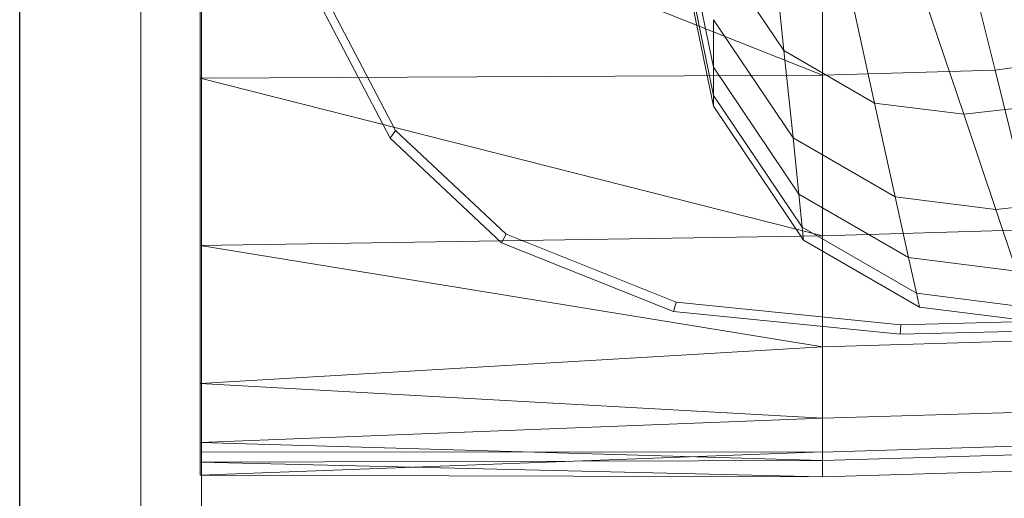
# Model space of a CAD drawing. Header units: metres. Extents: x 391.1 to 427.5, y 12.8 to 28.4.
# Tile 95 of 149: x 403.3571 to 403.5197, y 27.2522 to 27.3312. Entities that reach past the tile are written whole.
import ezdxf

# ---------------------------------------------------------------- set-up
doc = ezdxf.new("R2010")
doc.units = ezdxf.units.M
for name, color, linetype, lineweight in [('02_MOBILIARIO', 7, 'Continuous', 18), ('A-DETL-____-MBND', 7, 'Continuous', 18), ('A-GENM-____-OTLN', 7, 'Continuous', 18), ('A-WALL-____-MCUT', 7, 'Continuous', 25), ('A-WALL-____-OTLN', 7, 'Continuous', 25)]:
    doc.layers.add(name, color=color, linetype=linetype, lineweight=lineweight)

# ---------------------------------------------------------------- blocks, each defined once
blk = doc.blocks.new('Family - LONDR55-XX_ZZ-ARQ-CAA-M3D-Londres55-152064-03_TEL_P0A')
at = {"layer": 'A-GENM-____-OTLN', "color": 253, "true_color": 0xaaaaaa}
for p, q in [((0.6, 0.03), (0, 0.03)), ((0.6, 0.03), (0, 0.03)), ((0.6, 0.01), (0, 0.01)), ((0, 0.01), (0.6, 0.01)), ((0, 0.01), (0.6, 0.01)), ((0, 0.01), (0.6, 0.01)), ((0, 0), (0.6, 0)), ((0.6, 0), (0, 0))]:
    blk.add_line(p, q, dxfattribs=at)
blk = doc.blocks.new('Family - Mirall PA-152065-03_TEL_P0A')
blk.add_blockref('Family - LONDR55-XX_ZZ-ARQ-CAA-M3D-Londres55-152064-03_TEL_P0A', (0, 0))
blk = doc.blocks.new('Family - Evans PA-152341-03_TEL_P0A')
at = {"layer": 'A-WALL-____-MCUT', "color": 253, "true_color": 0xaaaaaa}
blk.add_line((2.08, 0), (4.42866, 0), dxfattribs=at)
at = {"layer": 'A-WALL-____-OTLN', "color": 253, "true_color": 0xaaaaaa}
blk.add_line((0, 0), (4.42866, 0), dxfattribs=at)
at = {"layer": 'A-WALL-____-OTLN', "color": 253, "lineweight": 18, "true_color": 0xaaaaaa}
blk.add_line((0, 0), (4.42866, 0), dxfattribs=at)
blk = doc.blocks.new('Family - Rentamans PA-152384-03_TEL_P0A')
at = {"layer": 'A-DETL-____-MBND', "color": 253, "true_color": 0xaaaaaa}
for p, q in [((0, 0.36146), (0, 0.00406)), ((0.08473, 0.0676), (0.07631, 0.10869)), ((0, 0.10722), (0, 0.06579)), ((0, 0.10722), (0.10273, 0.06628)), ((0.08473, 0.06296), (0.07598, 0.1057)), ((0.08473, 0.06117), (0.07584, 0.10456)), ((0.10273, 0.10137), (0.10273, 0.06628)), ((0.12264, 0.10196), (0.13123, 0.06713)), ((0.09423, 0.09119), (0.09638, 0.07036)), ((0.09638, 0.07036), (0.08473, 0.08764)), ((0.10642, 0.08414), (0.11135, 0.0617)), ((0.1184, 0.08263), (0.12606, 0.05985)), ((0.03136, 0.05592), (0.01958, 0.07835)), ((0.03228, 0.05718), (0.02062, 0.07939)), ((0.09788, 0.05596), (0.08473, 0.07545)), ((0.08473, 0.07545), (0.08473, 0.0676)), ((0.11135, 0.0617), (0.09638, 0.07036)), ((0.09638, 0.07036), (0.09788, 0.05596)), ((0.1511, 0.06981), (0.13123, 0.06713)), ((0.08473, 0.06296), (0.08473, 0.0676)), ((0.09884, 0.04668), (0.08473, 0.0676)), ((0.13123, 0.06713), (0.10273, 0.06628)), ((0.13123, 0.06713), (0.13772, 0.04082)), ((0.10273, 0.06628), (0, 0.06579)), ((0, 0.06579), (0, 0.03818)), ((0, 0.06579), (0.10273, 0.03978)), ((0.10273, 0.06628), (0.10273, 0.03978)), ((0.08473, 0.06117), (0.08473, 0.06296)), ((0.09941, 0.0412), (0.08473, 0.06296)), ((0.14581, 0.06207), (0.12606, 0.05985)), ((0.09963, 0.03908), (0.08473, 0.06117)), ((0.12606, 0.05985), (0.11135, 0.0617)), ((0.11135, 0.0617), (0.11476, 0.0462)), ((0.12606, 0.05985), (0.13135, 0.04411)), ((0.03228, 0.05718), (0.03136, 0.05592)), ((0.05051, 0.04004), (0.03228, 0.05718)), ((0.04977, 0.03861), (0.03136, 0.05592)), ((0.11476, 0.0462), (0.09788, 0.05596)), ((0.09788, 0.05596), (0.09884, 0.04668)), ((0.11696, 0.0362), (0.09884, 0.04668)), ((0.09884, 0.04668), (0.09941, 0.0412)), ((0.13135, 0.04411), (0.11476, 0.0462)), ((0.11476, 0.0462), (0.11696, 0.0362)), ((0.15363, 0.04662), (0.13135, 0.04411)), ((0.13135, 0.04411), (0.13476, 0.03396)), ((0.11825, 0.0303), (0.09941, 0.0412)), ((0.09941, 0.0412), (0.09963, 0.03908)), ((0.13772, 0.04082), (0.10273, 0.03978)), ((0.10273, 0.03978), (0, 0.03818)), ((0.05051, 0.04004), (0.04977, 0.03861)), ((0.07861, 0.02883), (0.05051, 0.04004)), ((0.11875, 0.02802), (0.09963, 0.03908)), ((0.10273, 0.03978), (0.10273, 0.02147)), ((0, 0.03818), (0, 0.01543)), ((0, 0.03818), (0.10273, 0.02147)), ((0.07816, 0.02729), (0.04977, 0.03861)), ((0.13476, 0.03396), (0.11696, 0.0362)), ((0.11696, 0.0362), (0.11825, 0.0303)), ((0.13678, 0.02796), (0.11825, 0.0303)), ((0.11825, 0.0303), (0.11875, 0.02802)), ((0.07861, 0.02883), (0.07816, 0.02729)), ((0.11566, 0.02511), (0.07861, 0.02883)), ((0.13755, 0.02565), (0.11875, 0.02802)), ((0.11557, 0.02353), (0.07816, 0.02729)), ((0.11566, 0.02511), (0.11557, 0.02353)), ((0.13755, 0.02565), (0.11566, 0.02511)), ((0.13769, 0.02408), (0.11557, 0.02353)), ((0.10273, 0.02147), (0, 0.01543)), ((0.1422, 0.02264), (0.10273, 0.02147)), ((0.10273, 0.02147), (0.10273, 0.00966)), ((0, 0.01543), (0, 0.00569)), ((0, 0.01543), (0.10273, 0.00966)), ((0.14508, 0.01092), (0.10273, 0.00966)), ((0.10273, 0.00966), (0, 0.00569)), ((0.10273, 0.00966), (0.10273, 0.00269)), ((0, 0.00569), (0, 0.00244)), ((0, 0.00569), (0.10273, 0.00269)), ((0.10273, 0.0041), (0.14525, 0.00536)), ((0, 0.00406), (0.10273, 0.00411)), ((0, 0.00026), (0.10273, 0.00411)), ((0, 0.00026), (0, 0.00406)), ((0.10273, 0.0041), (0.10273, 0)), ((0.10273, 0.00269), (0.14679, 0.004)), ((0.10273, 0.00269), (0, 0.00244)), ((0, 0.00244), (0, 0.00026)), ((0, 0.00244), (0.10273, 0)), ((0.10273, 0.00269), (0.10273, 0)), ((0, 0.00026), (0.10273, 0)), ((0.10273, 0), (0.14736, 0.00133))]:
    blk.add_line(p, q, dxfattribs=at)
blk = doc.blocks.new('LONDR55-XX_ZZ-ARQ-CAA-M3D-Londres55_ifc-1-03_TEL_P0A')
at = {"layer": '02_MOBILIARIO', "color": 253, "lineweight": 18, "true_color": 0xaaaaaa}
blk.add_blockref('Family - Rentamans PA-152384-03_TEL_P0A', (403.38693, 27.25571), dxfattribs=at)
at = {"layer": 'A-GENM-____-OTLN', "color": 253, "lineweight": 18, "true_color": 0xaaaaaa, "rotation": 90}
blk.add_blockref('Family - Mirall PA-152065-03_TEL_P0A', (403.38714, 27.13872), dxfattribs=at)
at = {"layer": 'A-WALL-____-OTLN', "color": 253, "lineweight": 18, "true_color": 0xaaaaaa, "rotation": 90}
blk.add_blockref('Family - Evans PA-152341-03_TEL_P0A', (403.35714, 23.64959), dxfattribs=at)

msp = doc.modelspace()

# ---------------------------------------------------------------- block references
at = {"lineweight": 5}
msp.add_blockref('LONDR55-XX_ZZ-ARQ-CAA-M3D-Londres55_ifc-1-03_TEL_P0A', (0, 0), dxfattribs=at)

doc.saveas('drawing.dxf')
